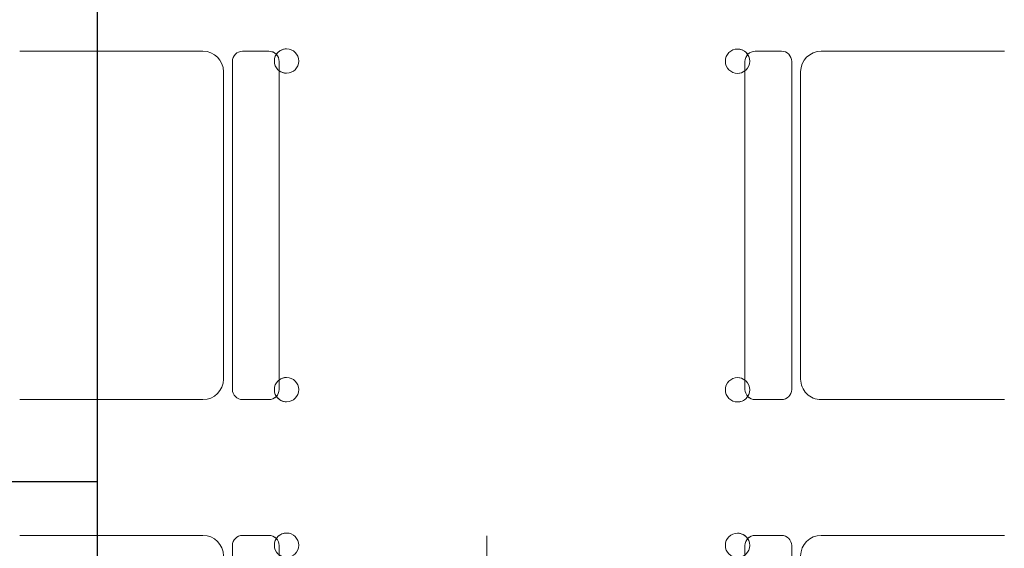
# Model space of a CAD drawing. Header units: millimetres. Extents: x -37728 to 44100, y 631619 to 691915.
# Tile 55 of 256: x -26996 to -25776, y 658053 to 658709. Entities that reach past the tile are written whole.
import ezdxf
from ezdxf import colors
from ezdxf.entities.mleader import LeaderData, LeaderLine
from ezdxf.lldxf.tags import DXFTag
from ezdxf.math import Vec2, Vec3

# ---------------------------------------------------------------- set-up
doc = ezdxf.new("R2010")
doc.units = ezdxf.units.MM
doc.layers.add('_XREF', color=7, linetype='Continuous')
doc.layers.add('IS_Opisy_działek_Wodociag', color=7, linetype='SOLID')
for name, color, linetype, lineweight in [('I-FURN', 252, 'Continuous', 5), ('ins-skropliny', 30, 'Continuous', 30), ('LATS_CONTROL_LINE', 2, 'Continuous', 0), ('LATS_EQ_IDU', 7, 'Continuous', 0)]:
    doc.layers.add(name, color=color, linetype=linetype, lineweight=lineweight)
doc.styles.get("Standard").update_dxf_attribs({"font": 'arial.ttf'})
tags = doc.linetypes.add('SOLID', pattern=[10, 10, 0]).pattern_tags.tags
tags[6:7] = [DXFTag(74, 4), DXFTag(75, 0), DXFTag(340, '0'), DXFTag(46, 0.0), DXFTag(50, 0.0), DXFTag(44, 0.0), DXFTag(45, 0.0)]
tags[4:5] = [DXFTag(74, 4), DXFTag(75, 0), DXFTag(340, '0'), DXFTag(46, 0.0), DXFTag(50, 0.0), DXFTag(44, 0.0), DXFTag(45, 0.0)]

# ---------------------------------------------------------------- blocks, each defined once
blk = doc.blocks.new('LATS_IDU_4WAY_CASSETTE_TE_TR_TQ_620')
at = {"layer": 'LATS_CONTROL_LINE', "linetype": 'ByBlock'}
blk.add_line((0, 310.9), (0, 340.9), dxfattribs=at)
blk = doc.blocks.new('ZZZ Meb Krzesło zwykłe ___FK_v04_0 - przykład-7073046-__-00_00 Przyziemie PB')
at = {"layer": 'I-FURN', "color": 252}
for p, q in [((-21.59, 10), (-21.59, -12.7)), ((21.59, -12.7), (21.59, 10)), ((-19.05, -15.24), (19.05, -15.24)), ((20.32, -16.35), (-20.32, -16.35)), ((-20.32, -16.35), (20.32, -16.35)), ((-21.59, -17.62), (-21.59, -20.87)), ((-21.59, -17.62), (-21.59, -20.87)), ((21.59, -20.87), (21.59, -17.62)), ((21.59, -17.62), (21.59, -20.87)), ((-20.32, -22.14), (20.32, -22.14)), ((-19.16, -22.14), (19.18, -22.14))]:
    blk.add_line(p, q, dxfattribs=at)
for centre, radius, start, end in [((-19.05, -12.7), 2.54, 180, 270), ((19.05, -12.7), 2.54, 270, 360), ((-20.32, -17.62), 1.27, 90, 180), ((-20.32, -17.62), 1.27, 90, 180), ((20.32, -17.62), 1.27, 360, 90), ((20.32, -17.62), 1.27, 0, 90), ((-20.35, -23.06), 1.51, 360, 180), ((-20.35, -23.06), 1.51, 123.4855, 180), ((-20.32, -20.87), 1.27, 180, 227.4093), ((-20.32, -20.87), 1.27, 180, 270), ((20.37, -23.06), 1.51, 360, 180), ((20.32, -20.87), 1.27, 270, 0), ((20.32, -20.87), 1.27, 313.2379, 360), ((20.37, -23.06), 1.51, 0, 57.1936), ((-20.35, -23.06), 1.51, 180, 360), ((-20.35, -23.06), 1.51, 180, 360), ((-20.35, -23.06), 1.51, 360, 37.7171), ((20.37, -23.06), 1.51, 142.2829, 180), ((20.37, -23.06), 1.51, 180, 360), ((20.37, -23.06), 1.51, 180, 360)]:
    blk.add_arc(centre, radius, start, end, dxfattribs=at)
blk = doc.blocks.new('A$C4e31ac75')
at = {"layer": 'I-FURN'}
for p, rotation in [((-275.19, 317.25), 90.00000000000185), ((-173.19, 317.25), 270.0000000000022), ((-275.19, 257.25), 90.00000000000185), ((-173.19, 257.25), 270.0000000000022)]:
    blk.add_blockref('ZZZ Meb Krzesło zwykłe ___FK_v04_0 - przykład-7073046-__-00_00 Przyziemie PB', p, dxfattribs=dict(at, rotation=rotation))

msp = doc.modelspace()

# ---------------------------------------------------------------- block references
at = {"layer": '_XREF', "xscale": 10, "yscale": 10, "zscale": 10}
msp.add_blockref('A$C4e31ac75', (-24143.6, 655281.1), dxfattribs=at)

# ---------------------------------------------------------------- next in the draw order: linework, layer by layer
at = {"layer": 'ins-skropliny'}
for p, q in [((-26899.6, 661020.3), (-26899.6, 657512.7)), ((-31731.9, 658136.3), (-26899.6, 658136.3))]:
    msp.add_line(p, q, dxfattribs=at)

# ---------------------------------------------------------------- next in the draw order: block references
at = {"layer": 'LATS_EQ_IDU', "color": 6}
msp.add_blockref('LATS_IDU_4WAY_CASSETTE_TE_TR_TQ_620', (-26416.6, 657728.1), dxfattribs=at)

# ---------------------------------------------------------------- next in the draw order: leaders
at = {"layer": 'IS_Opisy_działek_Wodociag', "color": 0, "ltscale": 10}
ml = msp.add_multileader_mtext('Standard', dxfattribs=at)
ml.set_content('\\A1;{\\fArial|b0|i1|c238|p34;\\W0.8;Podgrzewacz elektryczny \\Pumieszczony pod stropem\\Ppodłączyć przez zasyfonowanie,\\Pnaczynie wzbiorcze podłączyć \\Pdo kanalizacji poprzez zasyfonowanie}')
ml.set_leader_properties()
ml.build(insert=Vec2(0, 0))
ml.multileader.update_dxf_attribs({"text_left_attachment_type": 6, "text_right_attachment_type": 6, "dogleg_length": 0, "arrow_head_size": 200})
ctx = ml.context
ctx.base_point, ctx.char_height, ctx.arrow_head_size, ctx.landing_gap_size, ctx.plane_origin = Vec3(-31608.3, 657471.3), 120, 200, 100, Vec3(-32189.5, 665416.8)
ctx.left_attachment, ctx.right_attachment = 6, 6
notes = []
notes.append((ctx, [(0, (1, 1, 0), (-31748.3, 657471.3), (1, 0), 140, [(0, [(-33126.9, 658408.5)], 0, [])])]))
ctx.mtext.insert, ctx.mtext.rotation, ctx.mtext.width, ctx.mtext.line_spacing_factor = Vec3(-31508.3, 657626.6), 6.283185, 4722.118, 0.85
for ctx, leaders in notes:
    for number, flags, end, landing, length, lines in leaders:
        leader = LeaderData()
        leader.index, (leader.has_last_leader_line, leader.has_dogleg_vector, leader.attachment_direction) = number, flags
        leader.last_leader_point, leader.dogleg_vector, leader.dogleg_length = Vec3(end), Vec3(landing), length
        for number, points, colour, breaks in lines:
            line = LeaderLine()
            line.index, line.vertices, line.color, line.breaks = number, Vec3.list(points), colors.encode_raw_color(colour), breaks
            leader.lines.append(line)
        ctx.leaders.append(leader)

doc.saveas('drawing.dxf')
